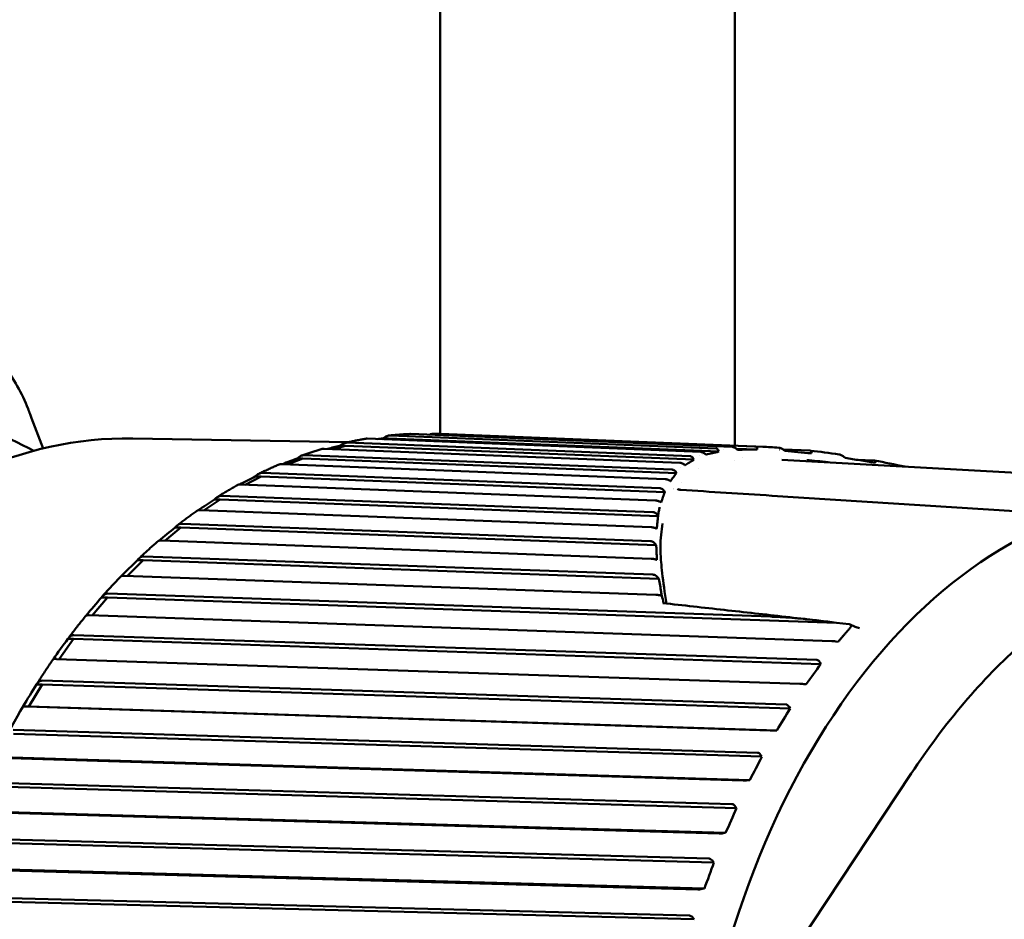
# Model space of a CAD drawing. Header units: millimetres. Extents: x 0 to 4686, y -120 to 1682.
# Tile 198 of 213: x 1452 to 1469, y 1101 to 1116. Entities that reach past the tile are written whole.
import ezdxf

# ---------------------------------------------------------------- set-up
doc = ezdxf.new("R2010")
doc.units = ezdxf.units.MM
doc.header["$LTSCALE"] = 2
doc.layers.add('Sichtbar (ISO)', color=7, linetype='Continuous', lineweight=50)

msp = doc.modelspace()

# ---------------------------------------------------------------- linework, layer by layer
at = {"layer": 'Sichtbar (ISO)'}
for p, q in [((1459.3599, 1145.7721), (1459.3599, 1109.062)), ((1464.3599, 1108.8613), (1464.3599, 1145.7721)), ((1452.4006, 1109.3984), (1452.4006, 1109.3983)), ((1454.1426, 1108.9843), (1457.8088, 1108.9229)), ((1463.7857, 1108.7545), (1458.1221, 1108.9809)), ((1458.4857, 1108.9841), (1458.3859, 1108.9704)), ((1458.4857, 1108.9841), (1458.388, 1108.9857)), ((1464.0907, 1108.76), (1458.4857, 1108.9841)), ((1458.5159, 1109.0348), (1464.0435, 1108.8138)), ((1464.3148, 1108.8413), (1458.8588, 1109.0603)), ((1459.2538, 1109.0652), (1464.7097, 1108.8462)), ((1464.8359, 1108.8422), (1459.3677, 1109.0617)), ((1463.4274, 1108.571), (1457.3915, 1108.8105)), ((1457.7541, 1108.8589), (1457.5464, 1108.8044)), ((1457.7541, 1108.8589), (1457.6563, 1108.8606)), ((1463.6657, 1108.6244), (1457.7541, 1108.8589)), ((1457.7814, 1108.913), (1463.6052, 1108.6819)), ((1464.742, 1108.7966), (1464.3845, 1108.8109)), ((1457.0309, 1108.6436), (1456.7819, 1108.5459)), ((1457.0309, 1108.6436), (1456.9332, 1108.6452)), ((1463.3708, 1108.395), (1457.0309, 1108.6436)), ((1457.0553, 1108.7006), (1463.3011, 1108.4556)), ((1463.7621, 1108.6896), (1463.7617, 1108.6896)), ((1463.8211, 1108.7121), (1463.8203, 1108.7121)), ((1464.1655, 1108.7919), (1464.1649, 1108.7919)), ((1464.4967, 1108.6603), (1464.4967, 1108.6603)), ((1465.1182, 1108.7982), (1465.1257, 1108.7979)), ((1465.1838, 1108.7955), (1465.6389, 1108.7773)), ((1463.178, 1108.295), (1456.6718, 1108.5502)), ((1463.4483, 1108.4934), (1463.4483, 1108.4934)), ((1463.4878, 1108.5276), (1463.4879, 1108.5276)), ((1463.4931, 1108.5319), (1463.4931, 1108.5319)), ((1463.7465, 1108.4815), (1463.7465, 1108.4815)), ((1464.3599, 1108.6138), (1464.3599, 1108.6139)), ((1472.169, 1108.2275), (1465.1589, 1108.6239)), ((1466.4282, 1108.6234), (1466.7244, 1108.6116)), ((1456.3213, 1108.3395), (1456.0537, 1108.1985)), ((1456.3213, 1108.3395), (1456.2235, 1108.3411)), ((1463.1732, 1108.075), (1456.3213, 1108.3395)), ((1456.3424, 1108.399), (1463.0941, 1108.1384)), ((1463.018, 1107.9296), (1455.9681, 1108.2018)), ((1463.4527, 1108.2284), (1463.4528, 1108.2284)), ((1455.6478, 1108.0104), (1462.9726, 1107.7332)), ((1464.9938, 1108.0132), (1469.1171, 1107.7499)), ((1455.6299, 1107.9487), (1455.3555, 1107.7649)), ((1455.6299, 1107.9487), (1455.5322, 1107.9503)), ((1463.0597, 1107.6675), (1455.6299, 1107.9487)), ((1463.1093, 1107.899), (1463.1093, 1107.8991)), ((1463.1112, 1107.899), (1463.1108, 1107.899)), ((1462.9408, 1107.4778), (1455.2851, 1107.7676)), ((1454.9616, 1107.4739), (1454.6876, 1107.2484)), ((1454.9616, 1107.4739), (1454.8639, 1107.4755)), ((1463.0279, 1107.1759), (1454.9616, 1107.4739)), ((1454.9761, 1107.5374), (1462.9322, 1107.2434)), ((1462.9434, 1106.9434), (1454.6276, 1107.2507)), ((1454.3318, 1106.9831), (1462.9707, 1106.6728)), ((1454.3209, 1106.9184), (1454.0525, 1106.6526)), ((1454.3209, 1106.9184), (1454.2232, 1106.92)), ((1463.0745, 1106.604), (1454.3209, 1106.9184)), ((1463.1088, 1106.9184), (1463.1087, 1106.9184)), ((1463.0241, 1106.3304), (1453.9999, 1106.6545)), ((1463.1297, 1106.6958), (1463.1296, 1106.6959)), ((1453.7195, 1106.3515), (1464.9734, 1105.9603)), ((1453.7122, 1106.2859), (1453.4535, 1105.9815)), ((1453.7122, 1106.2859), (1453.6145, 1106.2875)), ((1466.0873, 1105.8559), (1453.7122, 1106.2859)), ((1466.0067, 1105.5453), (1453.4064, 1105.9831)), ((1466.0873, 1105.8559), (1466.3049, 1105.8312)), ((1466.3211, 1105.8267), (1466.4035, 1105.7889)), ((1453.1433, 1105.6467), (1465.7558, 1105.2245)), ((1466.4793, 1105.7663), (1466.4794, 1105.7663)), ((1453.1396, 1105.5807), (1452.894, 1105.2398)), ((1453.1396, 1105.5807), (1453.0419, 1105.5823)), ((1465.8208, 1105.1563), (1453.1396, 1105.5807)), ((1466.0843, 1105.539), (1466.1172, 1105.5353)), ((1465.4637, 1104.8191), (1452.8512, 1105.2412)), ((1465.8208, 1105.1563), (1465.8066, 1105.184)), ((1452.6071, 1104.8077), (1452.3803, 1104.4371)), ((1452.6071, 1104.8077), (1452.5094, 1104.8093)), ((1452.6071, 1104.8737), (1465.2311, 1104.4687)), ((1465.2997, 1104.4006), (1452.6071, 1104.8077)), ((1465.5416, 1104.8161), (1465.5747, 1104.8147)), ((1452.3803, 1104.4371), (1452.2826, 1104.4388)), ((1464.9619, 1104.0289), (1452.338, 1104.4338)), ((1465.073, 1104.03), (1452.3803, 1104.4371)), ((1465.2997, 1104.4006), (1465.284, 1104.4282)), ((1452.1147, 1104.0377), (1464.7491, 1103.6512)), ((1464.8214, 1103.5837), (1452.1183, 1103.9722)), ((1465.0399, 1104.0292), (1465.073, 1104.03)), ((1464.5047, 1103.18), (1451.8703, 1103.5664)), ((1464.6155, 1103.1867), (1451.9124, 1103.5751)), ((1464.8214, 1103.5837), (1464.8042, 1103.6111)), ((1467.3567, 1103.2955), (1465.1983, 1100.0385)), ((1451.6693, 1103.1443), (1464.3131, 1102.7776)), ((1464.5825, 1103.1836), (1464.6155, 1103.1867)), ((1464.389, 1102.7112), (1451.6764, 1103.0798)), ((1464.0952, 1102.2783), (1451.4513, 1102.6449)), ((1464.2054, 1102.2904), (1451.4928, 1102.659)), ((1464.389, 1102.7112), (1464.3704, 1102.7382)), ((1464.1727, 1102.2851), (1464.2054, 1102.2904)), ((1451.274, 1102.1998), (1463.9261, 1101.854)), ((1464.0056, 1101.789), (1451.2847, 1102.1367)), ((1464.0056, 1101.789), (1463.9855, 1101.8154)), ((1463.7361, 1101.3299), (1451.084, 1101.6756)), ((1463.8456, 1101.3474), (1451.1246, 1101.695)), ((1463.8131, 1101.3398), (1463.8456, 1101.3474)), ((1450.9315, 1101.2106), (1463.5907, 1100.8865)), ((1463.6737, 1100.8235), (1450.9456, 1101.1492)), ((1463.6737, 1100.8235), (1463.6522, 1100.8491))]:
    msp.add_line(p, q, dxfattribs=at)
for centre, major_axis, ratio, start_param, end_param in [((-421.2979, -5767.7059), (-68.4028, 7332.7132), 0.7468923, 5.9215409, 5.9218423), ((1471.913, 1095.435), (-0.2108, -12.5905), 0.6653497, 2.6715408, 6.7526826), ((1458.2767, 1108.9621), (-0.63, -0.0854), 0.0134769, 4.5330133, 4.67419), ((1457.5467, 1108.8165), (-0.6239, -0.1626), 0.0236413, 4.5295607, 4.8547515), ((1456.8263, 1108.581), (-0.6135, -0.2388), 0.0326233, 4.5245593, 4.9273591), ((1456.1205, 1108.2571), (-0.599, -0.3134), 0.040168, 4.5184797, 4.9658197), ((1464.2215, 1095.5637), (0.2118, 12.6482), 0.6653497, 0.15021, 0.150215), ((1464.2215, 1095.5637), (0.2118, 12.6482), 0.6653497, 0.1315337, 0.1315415), ((1455.4341, 1107.8471), (-0.5803, -0.386), 0.0462145, 4.5117951, 4.9924144), ((1464.3335, 1095.5619), (0.2092, 12.4982), 0.6653497, 0.1729159, 0.1729262), ((1454.7717, 1107.3539), (-0.5576, -0.456), 0.0508523, 4.5049102, 5.0096879), ((1454.138, 1106.7807), (-0.5311, -0.5229), 0.0542623, 4.4981273, 5.0190144), ((1453.5372, 1106.1314), (-0.501, -0.5862), 0.0566624, 4.4916446, 5.0219989), ((1466.2539, 1105.7781), (-0.0771, -0.0386), 0.4813702, 3.5875055, 3.7779756), ((1466.206, 1105.7695), (0.1309, 0.0416), 0.3752541, 5.7502986, 6.7564636), ((1452.9734, 1105.4106), (-0.4674, -0.6456), 0.0582706, 4.4855711, 5.0201941), ((1456.0126, 1105.3097), (11.0353, 6.5741), 0.52767, 5.3808821, 5.4198098), ((1452.4506, 1104.6231), (-0.4307, -0.7005), 0.0592828, 4.4799499, 5.0150044), ((1455.4925, 1104.5263), (10.4918, 7.4108), 0.5704412, 5.3396251, 5.3785528), ((1455.0166, 1103.6819), (9.84, 8.2567), 0.609395, 5.2919648, 5.3308924), ((1454.5881, 1102.7824), (9.065, 9.1008), 0.6442654, 5.2374232, 5.2763509), ((1454.2101, 1101.8337), (8.1529, 9.9262), 0.6748141, 5.1756259, 5.2145536)]:
    msp.add_ellipse(centre, major_axis=major_axis, ratio=ratio, start_param=start_param, end_param=end_param, dxfattribs=at)
for points, knots in [([(1451.2857, 1110.7702), (1451.5386, 1110.6271), (1451.7685, 1110.4389), (1452.1227, 1110.0048), (1452.2627, 1109.755), (1452.3792, 1109.4565), (1452.3901, 1109.4276), (1452.4006, 1109.3984)], [0, 0, 0, 0, 0.09695096, 0.09695096, 0.18995469, 0.18995469, 0.19985502, 0.19985502, 0.19985502, 0.19985502]), ([(1454.1426, 1108.9843), (1453.2023, 1109.0001), (1452.2587, 1108.7916), (1450.4555, 1107.9483), (1449.5969, 1107.3099), (1448.0479, 1105.6636), (1447.3596, 1104.6518), (1446.2273, 1102.3599), (1445.7843, 1101.0793), (1445.1887, 1098.3811), (1445.0362, 1096.964), (1445.0367, 1094.1359), (1445.1896, 1092.7255), (1445.7861, 1090.0524), (1446.2296, 1088.7903), (1447.3649, 1086.5423), (1448.0564, 1085.5565), (1449.619, 1083.9662), (1450.4894, 1083.3603), (1452.1499, 1082.6662), (1452.9231, 1082.501), (1453.699, 1082.488)], [4.6930604, 4.6930604, 4.6930604, 4.6930604, 5.007138, 5.007138, 5.3244735, 5.3244735, 5.6454729, 5.6454729, 5.9673998, 5.9673998, 6.2892755, 6.2892755, 6.6110824, 6.6110824, 6.9329787, 6.9329787, 7.2548671, 7.2548671, 7.5754898, 7.5754898, 7.8346531, 7.8346531, 7.8346531, 7.8346531]), ([(1458.1004, 1108.9797), (1458.077, 1108.9757), (1458.0536, 1108.9716), (1458.0069, 1108.9631), (1457.9835, 1108.9587), (1457.9368, 1108.9497), (1457.9135, 1108.945), (1457.8669, 1108.9354), (1457.8435, 1108.9305), (1457.797, 1108.9204), (1457.7737, 1108.9152), (1457.7504, 1108.9098)], [4.817047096, 4.817047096, 4.817047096, 4.817047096, 4.824806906, 4.824806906, 4.832566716, 4.832566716, 4.840326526, 4.840326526, 4.848086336, 4.848086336, 4.855846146, 4.855846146, 4.855846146, 4.855846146]), ([(1458.1005, 1108.9795), (1458.1066, 1108.9806), (1458.113, 1108.9811), (1458.1196, 1108.981), (1458.1204, 1108.981), (1458.1213, 1108.981), (1458.1222, 1108.9809)], [0.1407604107, 0.1407604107, 0.1407604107, 0.1407604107, 0.1433933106, 0.1433933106, 0.1433933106, 0.1437339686, 0.1437339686, 0.1437339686, 0.1437339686]), ([(1458.5159, 1109.0348), (1458.5151, 1109.0348), (1458.5142, 1109.0348), (1458.5134, 1109.0349), (1458.4968, 1109.0351), (1458.4748, 1109.0305), (1458.4341, 1109.0148), (1458.4087, 1109.0004), (1458.388, 1108.9857)], [0.143052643, 0.143052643, 0.143052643, 0.143052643, 0.143393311, 0.143393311, 0.143393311, 0.150034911, 0.150034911, 0.157564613, 0.157564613, 0.157564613, 0.157564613]), ([(1458.8495, 1109.0603), (1458.8261, 1109.0592), (1458.8028, 1109.058), (1458.7561, 1109.0554), (1458.7328, 1109.0539), (1458.6861, 1109.0507), (1458.6628, 1109.049), (1458.6161, 1109.0452), (1458.5928, 1109.0432), (1458.5462, 1109.0389), (1458.5229, 1109.0366), (1458.4996, 1109.0342)], [4.734493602, 4.734493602, 4.734493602, 4.734493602, 4.742194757, 4.742194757, 4.749895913, 4.749895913, 4.757597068, 4.757597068, 4.765298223, 4.765298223, 4.772999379, 4.772999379, 4.772999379, 4.772999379]), ([(1458.8495, 1109.0603), (1458.8518, 1109.0604), (1458.854, 1109.0604), (1458.8563, 1109.0604), (1458.8571, 1109.0604), (1458.858, 1109.0603), (1458.8588, 1109.0603)], [0.1424832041, 0.1424832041, 0.1424832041, 0.1424832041, 0.1433933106, 0.1433933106, 0.1433933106, 0.1437339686, 0.1437339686, 0.1437339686, 0.1437339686]), ([(1459.2538, 1109.0652), (1459.2529, 1109.0652), (1459.2521, 1109.0652), (1459.2512, 1109.0652), (1459.2347, 1109.0655), (1459.2124, 1109.0612), (1459.1873, 1109.0525), (1459.1814, 1109.0501), (1459.1754, 1109.0475)], [-0.0003406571, -0.0003406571, -0.0003406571, -0.0003406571, 0, 0, 0, 0.0066416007, 0.0066416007, 0.0085625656, 0.0085625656, 0.0085625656, 0.0085625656]), ([(1459.3677, 1109.0617), (1459.36, 1109.062), (1459.3523, 1109.0623), (1459.3368, 1109.0629), (1459.3291, 1109.0631), (1459.3136, 1109.0636), (1459.3059, 1109.0639), (1459.2904, 1109.0643), (1459.2826, 1109.0645), (1459.2672, 1109.0649), (1459.2594, 1109.0651), (1459.2517, 1109.0652)], [4.677502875, 4.677502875, 4.677502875, 4.677502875, 4.68005611, 4.68005611, 4.682609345, 4.682609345, 4.685162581, 4.685162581, 4.687715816, 4.687715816, 4.690269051, 4.690269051, 4.690269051, 4.690269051]), ([(1457.3593, 1108.8071), (1457.3359, 1108.8002), (1457.3125, 1108.7931), (1457.2658, 1108.7787), (1457.2425, 1108.7713), (1457.1959, 1108.7564), (1457.1726, 1108.7488), (1457.1261, 1108.7333), (1457.1028, 1108.7254), (1457.0564, 1108.7093), (1457.0332, 1108.7012), (1457.01, 1108.6929)], [4.899492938, 4.899492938, 4.899492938, 4.899492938, 4.907352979, 4.907352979, 4.915213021, 4.915213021, 4.923073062, 4.923073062, 4.930933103, 4.930933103, 4.938793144, 4.938793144, 4.938793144, 4.938793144]), ([(1457.3594, 1108.807), (1457.3679, 1108.8094), (1457.3783, 1108.8108), (1457.3889, 1108.8106), (1457.3898, 1108.8106), (1457.3906, 1108.8105), (1457.3915, 1108.8105)], [0.1391125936, 0.1391125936, 0.1391125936, 0.1391125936, 0.1433933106, 0.1433933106, 0.1433933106, 0.1437339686, 0.1437339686, 0.1437339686, 0.1437339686]), ([(1457.7814, 1108.913), (1457.7806, 1108.913), (1457.7797, 1108.913), (1457.7789, 1108.9131), (1457.7623, 1108.9133), (1457.7406, 1108.9084), (1457.7008, 1108.8916), (1457.6762, 1108.8762), (1457.6563, 1108.8606)], [0.143052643, 0.143052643, 0.143052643, 0.143052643, 0.143393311, 0.143393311, 0.143393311, 0.150034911, 0.150034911, 0.157564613, 0.157564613, 0.157564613, 0.157564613]), ([(1464.0851, 1108.7797), (1464.0821, 1108.7902), (1464.0769, 1108.7985), (1464.0663, 1108.8071), (1464.0623, 1108.8094), (1464.0535, 1108.8126), (1464.0487, 1108.8136), (1464.0435, 1108.8138)], [0.000024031, 0.000024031, 0.000024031, 0.000024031, 0.005317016, 0.005317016, 0.007886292, 0.007886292, 0.010288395, 0.010288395, 0.010288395, 0.010288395]), ([(1464.3148, 1108.8413), (1464.3196, 1108.8412), (1464.3248, 1108.8404), (1464.3357, 1108.8376), (1464.3414, 1108.8356), (1464.3532, 1108.8305), (1464.3593, 1108.8273), (1464.3714, 1108.8202), (1464.3773, 1108.8162), (1464.383, 1108.812)], [0.000001, 0.000001, 0.000001, 0.000001, 0.0019353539, 0.0019353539, 0.003902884, 0.003902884, 0.0059989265, 0.0059989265, 0.0081245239, 0.0081245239, 0.0081245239, 0.0081245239]), ([(1464.3831, 1108.8119), (1464.3875, 1108.8087), (1464.3918, 1108.8055), (1464.4005, 1108.799), (1464.4049, 1108.7957), (1464.4093, 1108.7925)], [0.0000075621, 0.0000075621, 0.0000075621, 0.0000075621, 0.0016355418, 0.0016355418, 0.0032801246, 0.0032801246, 0.0032801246, 0.0032801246]), ([(1464.7412, 1108.8163), (1464.741, 1108.8206), (1464.7402, 1108.8247), (1464.7374, 1108.832), (1464.7353, 1108.8352), (1464.7298, 1108.8404), (1464.7266, 1108.8424), (1464.7189, 1108.8452), (1464.7145, 1108.846), (1464.7097, 1108.8462)], [0.0000075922, 0.0000075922, 0.0000075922, 0.0000075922, 0.002148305, 0.002148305, 0.0042476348, 0.0042476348, 0.0062181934, 0.0062181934, 0.0081555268, 0.0081555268, 0.0081555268, 0.0081555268]), ([(1464.742, 1108.7966), (1464.7419, 1108.7999), (1464.7418, 1108.8032), (1464.7415, 1108.8098), (1464.7414, 1108.8131), (1464.7412, 1108.8163)], [0.0000024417, 0.0000024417, 0.0000024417, 0.0000024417, 0.0016470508, 0.0016470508, 0.0032750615, 0.0032750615, 0.0032750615, 0.0032750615]), ([(1465.1099, 1108.8269), (1465.0603, 1108.8304), (1464.9656, 1108.8363), (1464.8778, 1108.8405), (1464.8359, 1108.8422)], [0, 0, 0, 0, 0.33333333, 0.65921537, 0.65921537, 0.65921537, 0.65921537]), ([(1465.1099, 1108.8269), (1465.1151, 1108.8267), (1465.1207, 1108.8257), (1465.1326, 1108.8226), (1465.1389, 1108.8203), (1465.1584, 1108.8118), (1465.1725, 1108.8036), (1465.1868, 1108.7932)], [0.000001, 0.000001, 0.000001, 0.000001, 0.0020890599, 0.0020890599, 0.0043221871, 0.0043221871, 0.0089410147, 0.0089410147, 0.0089410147, 0.0089410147]), ([(1457.0552, 1108.7006), (1457.0544, 1108.7006), (1457.0535, 1108.7006), (1457.0527, 1108.7007), (1457.0362, 1108.7009), (1457.0147, 1108.6957), (1456.9759, 1108.678), (1456.9522, 1108.6617), (1456.9332, 1108.6452)], [0.143052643, 0.143052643, 0.143052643, 0.143052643, 0.143393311, 0.143393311, 0.143393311, 0.150034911, 0.150034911, 0.157564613, 0.157564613, 0.157564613, 0.157564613]), ([(1463.6585, 1108.6411), (1463.6533, 1108.6534), (1463.6459, 1108.6633), (1463.6324, 1108.6738), (1463.6274, 1108.6766), (1463.6167, 1108.6805), (1463.6112, 1108.6816), (1463.6052, 1108.6819)], [0.00000204, 0.00000204, 0.00000204, 0.00000204, 0.006203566, 0.006203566, 0.009226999, 0.009226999, 0.011974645, 0.011974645, 0.011974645, 0.011974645]), ([(1463.6585, 1108.6411), (1463.6597, 1108.6383), (1463.6609, 1108.6356), (1463.6633, 1108.63), (1463.6645, 1108.6272), (1463.6657, 1108.6244)], [-0.0028207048, -0.0028207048, -0.0028207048, -0.0028207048, -0.0014120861, -0.0014120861, -0.0000002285, -0.0000002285, -0.0000002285, -0.0000002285]), ([(1463.7857, 1108.7545), (1463.791, 1108.7543), (1463.7967, 1108.7535), (1463.8086, 1108.7506), (1463.8147, 1108.7486), (1463.8273, 1108.7433), (1463.8336, 1108.7401), (1463.8458, 1108.7328), (1463.8516, 1108.7288), (1463.8568, 1108.7243)], [0.000001, 0.000001, 0.000001, 0.000001, 0.0021206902, 0.0021206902, 0.0041883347, 0.0041883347, 0.0063311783, 0.0063311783, 0.0084592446, 0.0084592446, 0.0084592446, 0.0084592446]), ([(1463.8753, 1108.7099), (1463.8722, 1108.7123), (1463.8692, 1108.7147), (1463.863, 1108.7195), (1463.8598, 1108.7219), (1463.8568, 1108.7243)], [-0.0024838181, -0.0024838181, -0.0024838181, -0.0024838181, -0.0012875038, -0.0012875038, -0.0000447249, -0.0000447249, -0.0000447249, -0.0000447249]), ([(1463.8753, 1108.7099), (1463.9093, 1108.7184), (1463.9444, 1108.7269), (1464.016, 1108.7435), (1464.0526, 1108.7518), (1464.0907, 1108.76)], [0.000097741, 0.000097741, 0.000097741, 0.000097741, 0.02666939, 0.02666939, 0.052448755, 0.052448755, 0.052448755, 0.052448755]), ([(1464.0907, 1108.76), (1464.0898, 1108.7632), (1464.0888, 1108.7664), (1464.0868, 1108.773), (1464.0858, 1108.7763), (1464.0851, 1108.7797)], [0.0000786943, 0.0000786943, 0.0000786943, 0.0000786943, 0.0017274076, 0.0017274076, 0.0034181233, 0.0034181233, 0.0034181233, 0.0034181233]), ([(1464.4093, 1108.7925), (1464.4607, 1108.7933), (1464.514, 1108.7941), (1464.625, 1108.7954), (1464.6826, 1108.796), (1464.742, 1108.7966)], [0.000010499, 0.000010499, 0.000010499, 0.000010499, 0.025036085, 0.025036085, 0.050061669, 0.050061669, 0.050061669, 0.050061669]), ([(1465.1868, 1108.7932), (1465.1913, 1108.7899), (1465.1959, 1108.7866), (1465.2049, 1108.7802), (1465.2093, 1108.777), (1465.2138, 1108.7738)], [0.0000237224, 0.0000237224, 0.0000237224, 0.0000237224, 0.0017144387, 0.0017144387, 0.0033631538, 0.0033631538, 0.0033631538, 0.0033631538]), ([(1465.2138, 1108.7738), (1465.2856, 1108.7669), (1465.3583, 1108.7601), (1465.5075, 1108.7461), (1465.5842, 1108.739), (1465.6613, 1108.7319)], [0.000016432, 0.000016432, 0.000016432, 0.000016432, 0.025770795, 0.025770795, 0.052376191, 0.052376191, 0.052376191, 0.052376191]), ([(1465.6656, 1108.7464), (1465.667, 1108.7512), (1465.6673, 1108.7554), (1465.6662, 1108.7629), (1465.6647, 1108.7662), (1465.6598, 1108.7715), (1465.6567, 1108.7735), (1465.6488, 1108.7763), (1465.6441, 1108.7771), (1465.6389, 1108.7773)], [0.0000455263, 0.0000455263, 0.0000455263, 0.0000455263, 0.0022120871, 0.0022120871, 0.0043931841, 0.0043931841, 0.0064253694, 0.0064253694, 0.0085086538, 0.0085086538, 0.0085086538, 0.0085086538]), ([(1465.6613, 1108.7319), (1465.662, 1108.735), (1465.6628, 1108.738), (1465.6641, 1108.7429), (1465.6645, 1108.7448), (1465.6656, 1108.7464)], [0.000108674, 0.000108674, 0.000108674, 0.000108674, 0.0016273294, 0.0016273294, 0.0025472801, 0.0025472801, 0.0025472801, 0.0025472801]), ([(1466.1317, 1108.7122), (1466.1354, 1108.7116), (1466.1392, 1108.7108), (1466.1503, 1108.7077), (1466.1577, 1108.7049), (1466.1803, 1108.6946), (1466.1966, 1108.6847), (1466.213, 1108.6726)], [0.000984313, 0.000984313, 0.000984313, 0.000984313, 0.0024149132, 0.0024149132, 0.0050709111, 0.0050709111, 0.0105299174, 0.0105299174, 0.0105299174, 0.0105299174]), ([(1466.2354, 1108.656), (1466.2317, 1108.6588), (1466.2279, 1108.6615), (1466.2205, 1108.667), (1466.2167, 1108.6698), (1466.213, 1108.6726)], [-0.0028224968, -0.0028224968, -0.0028224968, -0.0028224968, -0.0014111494, -0.0014111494, -0.000001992, -0.000001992, -0.000001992, -0.000001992]), ([(1466.2354, 1108.656), (1466.3193, 1108.6418), (1466.4033, 1108.6276), (1466.5724, 1108.5991), (1466.6575, 1108.5848), (1466.7427, 1108.5706)], [0.0000041, 0.0000041, 0.0000041, 0.0000041, 0.027638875, 0.027638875, 0.055509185, 0.055509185, 0.055509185, 0.055509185]), ([(1456.6313, 1108.5444), (1456.608, 1108.5345), (1456.5848, 1108.5244), (1456.5383, 1108.504), (1456.5151, 1108.4936), (1456.4687, 1108.4726), (1456.4456, 1108.462), (1456.3993, 1108.4405), (1456.3762, 1108.4296), (1456.3301, 1108.4075), (1456.3071, 1108.3963), (1456.2841, 1108.385)], [4.981852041, 4.981852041, 4.981852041, 4.981852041, 4.98984499, 4.98984499, 4.99783794, 4.99783794, 5.00583089, 5.00583089, 5.013823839, 5.013823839, 5.021816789, 5.021816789, 5.021816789, 5.021816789]), ([(1456.6313, 1108.5444), (1456.6407, 1108.5482), (1456.6546, 1108.5505), (1456.6693, 1108.5503), (1456.6701, 1108.5503), (1456.671, 1108.5502), (1456.6718, 1108.5502)], [0.1374943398, 0.1374943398, 0.1374943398, 0.1374943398, 0.1433933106, 0.1433933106, 0.1433933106, 0.1437339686, 0.1437339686, 0.1437339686, 0.1437339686]), ([(1463.4274, 1108.571), (1463.4333, 1108.5708), (1463.4397, 1108.57), (1463.4531, 1108.5669), (1463.4599, 1108.5649), (1463.4736, 1108.5595), (1463.4802, 1108.5563), (1463.493, 1108.549), (1463.499, 1108.5451), (1463.5043, 1108.5408)], [0.000001, 0.000001, 0.000001, 0.000001, 0.002368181, 0.002368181, 0.0046252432, 0.0046252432, 0.0068461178, 0.0068461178, 0.0090794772, 0.0090794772, 0.0090794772, 0.0090794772]), ([(1463.5176, 1108.5309), (1463.5154, 1108.5325), (1463.5132, 1108.5342), (1463.5088, 1108.5375), (1463.5065, 1108.5392), (1463.5043, 1108.5407)], [-0.0018212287, -0.0018212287, -0.0018212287, -0.0018212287, -0.0009256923, -0.0009256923, -0.0000255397, -0.0000255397, -0.0000255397, -0.0000255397]), ([(1463.5176, 1108.5309), (1463.5417, 1108.5465), (1463.5661, 1108.5621), (1463.6154, 1108.5933), (1463.6404, 1108.6088), (1463.6657, 1108.6244)], [0.00003871, 0.00003871, 0.00003871, 0.00003871, 0.02791826, 0.02791826, 0.055542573, 0.055542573, 0.055542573, 0.055542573]), ([(1466.7481, 1108.5807), (1466.7505, 1108.5852), (1466.7518, 1108.5894), (1466.7521, 1108.597), (1466.7511, 1108.6003), (1466.7467, 1108.6057), (1466.7435, 1108.6077), (1466.7352, 1108.6106), (1466.7301, 1108.6113), (1466.7244, 1108.6116)], [0.0000178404, 0.0000178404, 0.0000178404, 0.0000178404, 0.0023215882, 0.0023215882, 0.0046135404, 0.0046135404, 0.0068013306, 0.0068013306, 0.0090946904, 0.0090946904, 0.0090946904, 0.0090946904]), ([(1466.7427, 1108.5706), (1466.7436, 1108.5723), (1466.7444, 1108.574), (1466.7462, 1108.5774), (1466.7471, 1108.5791), (1466.7481, 1108.5807)], [0.0000357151, 0.0000357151, 0.0000357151, 0.0000357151, 0.0009323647, 0.0009323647, 0.0018391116, 0.0018391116, 0.0018391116, 0.0018391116]), ([(1456.3424, 1108.399), (1456.3415, 1108.3991), (1456.3407, 1108.3991), (1456.3398, 1108.3991), (1456.3233, 1108.3994), (1456.3022, 1108.3939), (1456.2644, 1108.3754), (1456.2416, 1108.3584), (1456.2235, 1108.3411)], [0.143052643, 0.143052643, 0.143052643, 0.143052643, 0.143393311, 0.143393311, 0.143393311, 0.150034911, 0.150034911, 0.157564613, 0.157564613, 0.157564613, 0.157564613]), ([(1463.2694, 1108.2596), (1463.286, 1108.2821), (1463.3028, 1108.3047), (1463.3365, 1108.3499), (1463.3536, 1108.3724), (1463.3708, 1108.3949)], [0.000035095, 0.000035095, 0.000035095, 0.000035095, 0.029143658, 0.029143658, 0.058120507, 0.058120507, 0.058120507, 0.058120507]), ([(1463.3646, 1108.4075), (1463.3583, 1108.4214), (1463.3492, 1108.4333), (1463.3324, 1108.4461), (1463.3265, 1108.4494), (1463.3142, 1108.454), (1463.3079, 1108.4553), (1463.3011, 1108.4556)], [0.000026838, 0.000026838, 0.000026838, 0.000026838, 0.00662811, 0.00662811, 0.009684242, 0.009684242, 0.012412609, 0.012412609, 0.012412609, 0.012412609]), ([(1463.3646, 1108.4075), (1463.3656, 1108.4054), (1463.3667, 1108.4033), (1463.3688, 1108.399), (1463.3698, 1108.397), (1463.3708, 1108.3949)], [-0.0021420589, -0.0021420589, -0.0021420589, -0.0021420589, -0.0010885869, -0.0010885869, -0.0000828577, -0.0000828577, -0.0000828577, -0.0000828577]), ([(1455.9215, 1108.194), (1455.8984, 1108.181), (1455.8753, 1108.1678), (1455.8293, 1108.1413), (1455.8063, 1108.1279), (1455.7605, 1108.1008), (1455.7376, 1108.0872), (1455.6919, 1108.0595), (1455.669, 1108.0456), (1455.6235, 1108.0174), (1455.6007, 1108.0032), (1455.5781, 1107.9888)], [5.064149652, 5.064149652, 5.064149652, 5.064149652, 5.072297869, 5.072297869, 5.080446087, 5.080446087, 5.088594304, 5.088594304, 5.096742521, 5.096742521, 5.104890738, 5.104890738, 5.104890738, 5.104890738]), ([(1455.9215, 1108.1939), (1455.9225, 1108.1945), (1455.9236, 1108.1951), (1455.9337, 1108.1996), (1455.949, 1108.2021), (1455.9656, 1108.2018), (1455.9664, 1108.2018), (1455.9673, 1108.2018), (1455.9681, 1108.2018)], [0.1358989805, 0.1358989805, 0.1358989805, 0.1358989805, 0.1367517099, 0.1367517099, 0.1433933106, 0.1433933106, 0.1433933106, 0.1437339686, 0.1437339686, 0.1437339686, 0.1437339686]), ([(1463.1685, 1108.0834), (1463.1601, 1108.0989), (1463.149, 1108.1127), (1463.1294, 1108.1273), (1463.1226, 1108.1313), (1463.1086, 1108.1365), (1463.1016, 1108.1381), (1463.0941, 1108.1384)], [0.000006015, 0.000006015, 0.000006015, 0.000006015, 0.007363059, 0.007363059, 0.010782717, 0.010782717, 0.013790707, 0.013790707, 0.013790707, 0.013790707]), ([(1463.178, 1108.295), (1463.1844, 1108.2948), (1463.1913, 1108.294), (1463.2061, 1108.291), (1463.2136, 1108.2889), (1463.2289, 1108.2834), (1463.2362, 1108.2802), (1463.2496, 1108.2731), (1463.2555, 1108.2694), (1463.2608, 1108.2656)], [0.0000009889, 0.0000009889, 0.0000009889, 0.0000009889, 0.0025393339, 0.0025393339, 0.005023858, 0.005023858, 0.0074460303, 0.0074460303, 0.0097147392, 0.0097147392, 0.0097147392, 0.0097147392]), ([(1463.2609, 1108.2655), (1463.2622, 1108.2646), (1463.2637, 1108.2636), (1463.2665, 1108.2616), (1463.2679, 1108.2606), (1463.2694, 1108.2596)], [0.0000298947, 0.0000298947, 0.0000298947, 0.0000298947, 0.0006250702, 0.0006250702, 0.0012310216, 0.0012310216, 0.0012310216, 0.0012310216]), ([(1455.6477, 1108.0104), (1455.6469, 1108.0104), (1455.646, 1108.0105), (1455.6452, 1108.0105), (1455.6287, 1108.0108), (1455.6078, 1108.005), (1455.5711, 1107.9859), (1455.5493, 1107.9683), (1455.5322, 1107.9503)], [0.143052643, 0.143052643, 0.143052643, 0.143052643, 0.143393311, 0.143393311, 0.143393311, 0.150034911, 0.150034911, 0.157564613, 0.157564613, 0.157564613, 0.157564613]), ([(1463.1103, 1107.8994), (1463.1212, 1107.9279), (1463.1314, 1107.957), (1463.1521, 1108.0157), (1463.1626, 1108.0453), (1463.1732, 1108.075)], [0.000308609, 0.000308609, 0.000308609, 0.000308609, 0.030246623, 0.030246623, 0.060711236, 0.060711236, 0.060711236, 0.060711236]), ([(1463.1685, 1108.0834), (1463.1693, 1108.0821), (1463.1701, 1108.0806), (1463.1717, 1108.0778), (1463.1724, 1108.0764), (1463.1732, 1108.075)], [-0.0013411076, -0.0013411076, -0.0013411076, -0.0013411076, -0.0006744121, -0.0006744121, 0, 0, 0, 0]), ([(1463.4176, 1108.1155), (1463.4256, 1108.1141), (1463.4328, 1108.1132), (1463.4408, 1108.1125), (1463.4426, 1108.1124), (1463.4444, 1108.1123)], [0, 0, 0, 0, 0.0029507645, 0.0029507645, 0.0038624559, 0.0038624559, 0.0038624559, 0.0038624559]), ([(1463.018, 1107.9296), (1463.0259, 1107.9293), (1463.0348, 1107.9283), (1463.0516, 1107.9249), (1463.0591, 1107.923), (1463.0741, 1107.9181), (1463.0811, 1107.9152), (1463.0964, 1107.9081), (1463.1039, 1107.9037), (1463.1103, 1107.8994)], [0.000000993, 0.000000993, 0.000000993, 0.000000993, 0.003166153, 0.003166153, 0.005562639, 0.005562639, 0.007904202, 0.007904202, 0.010925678, 0.010925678, 0.010925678, 0.010925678]), ([(1463.0598, 1107.6678), (1463.0636, 1107.6965), (1463.068, 1107.7241), (1463.0726, 1107.751), (1463.0764, 1107.7731), (1463.0803, 1107.7947), (1463.085, 1107.8155)], [0, 0, 0, 0, 0.33333333, 0.33333333, 0.33333333, 0.60677777, 0.60677777, 0.60677777, 0.60677777]), ([(1455.2343, 1107.7587), (1455.2116, 1107.7426), (1455.1889, 1107.7264), (1455.1436, 1107.6937), (1455.121, 1107.6772), (1455.076, 1107.644), (1455.0535, 1107.6272), (1455.0086, 1107.5935), (1454.9862, 1107.5764), (1454.9415, 1107.5421), (1454.9192, 1107.5248), (1454.8969, 1107.5073)], [5.146411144, 5.146411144, 5.146411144, 5.146411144, 5.1547269, 5.1547269, 5.163042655, 5.163042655, 5.171358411, 5.171358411, 5.179674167, 5.179674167, 5.187989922, 5.187989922, 5.187989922, 5.187989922]), ([(1455.2345, 1107.7586), (1455.2366, 1107.7602), (1455.2392, 1107.7616), (1455.2508, 1107.766), (1455.2661, 1107.7679), (1455.2826, 1107.7677), (1455.2834, 1107.7676), (1455.2843, 1107.7676), (1455.2852, 1107.7676)], [0.1344654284, 0.1344654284, 0.1344654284, 0.1344654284, 0.1367517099, 0.1367517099, 0.1433933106, 0.1433933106, 0.1433933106, 0.1437339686, 0.1437339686, 0.1437339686, 0.1437339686]), ([(1463.0598, 1107.6678), (1463.0494, 1107.6863), (1463.036, 1107.7027), (1463.0129, 1107.7201), (1463.0049, 1107.7248), (1462.9889, 1107.731), (1462.9809, 1107.7328), (1462.9726, 1107.7332)], [0.000010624, 0.000010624, 0.000010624, 0.000010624, 0.008398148, 0.008398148, 0.012283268, 0.012283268, 0.01564825, 0.01564825, 0.01564825, 0.01564825]), ([(1463.0354, 1107.4523), (1463.0395, 1107.4884), (1463.0436, 1107.5246), (1463.0518, 1107.5963), (1463.0559, 1107.632), (1463.0598, 1107.6678)], [0.000008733, 0.000008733, 0.000008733, 0.000008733, 0.031468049, 0.031468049, 0.062498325, 0.062498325, 0.062498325, 0.062498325]), ([(1454.976, 1107.5374), (1454.9751, 1107.5374), (1454.9743, 1107.5374), (1454.9734, 1107.5374), (1454.9569, 1107.5377), (1454.9364, 1107.5318), (1454.9008, 1107.5121), (1454.88, 1107.494), (1454.8639, 1107.4755)], [0.143052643, 0.143052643, 0.143052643, 0.143052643, 0.143393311, 0.143393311, 0.143393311, 0.150034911, 0.150034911, 0.157564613, 0.157564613, 0.157564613, 0.157564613]), ([(1462.9408, 1107.4778), (1462.9493, 1107.4775), (1462.959, 1107.4766), (1462.9767, 1107.4735), (1462.9841, 1107.4719), (1462.9988, 1107.4679), (1463.0058, 1107.4656), (1463.0167, 1107.4614), (1463.0208, 1107.4596), (1463.0285, 1107.456), (1463.0321, 1107.4542), (1463.0354, 1107.4523)], [0.000000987, 0.000000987, 0.000000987, 0.000000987, 0.003418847, 0.003418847, 0.005755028, 0.005755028, 0.008031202, 0.008031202, 0.00954116, 0.00954116, 0.011105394, 0.011105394, 0.011105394, 0.011105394]), ([(1463.1346, 1107.5419), (1463.1138, 1107.416), (1463.094, 1107.205), (1463.1041, 1106.9758), (1463.1113, 1106.8833)], [0.4, 0.4, 0.4, 0.4, 0.6, 0.72259308, 0.72259308, 0.72259308, 0.72259308]), ([(1454.5741, 1107.2418), (1454.5519, 1107.2227), (1454.5298, 1107.2034), (1454.4856, 1107.1646), (1454.4636, 1107.145), (1454.4197, 1107.1056), (1454.3978, 1107.0858), (1454.3541, 1107.0459), (1454.3323, 1107.0258), (1454.2888, 1106.9853), (1454.2671, 1106.9649), (1454.2455, 1106.9444)], [5.228659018, 5.228659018, 5.228659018, 5.228659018, 5.237145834, 5.237145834, 5.24563265, 5.24563265, 5.254119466, 5.254119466, 5.262606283, 5.262606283, 5.271093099, 5.271093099, 5.271093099, 5.271093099]), ([(1454.5744, 1107.2417), (1454.5768, 1107.2439), (1454.5803, 1107.2457), (1454.5934, 1107.2495), (1454.6085, 1107.251), (1454.625, 1107.2507), (1454.6259, 1107.2507), (1454.6267, 1107.2507), (1454.6276, 1107.2507)], [0.133182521, 0.133182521, 0.133182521, 0.133182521, 0.13675171, 0.13675171, 0.143393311, 0.143393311, 0.143393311, 0.143733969, 0.143733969, 0.143733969, 0.143733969]), ([(1463.0281, 1107.1757), (1463.0155, 1107.1951), (1463.0002, 1107.2121), (1462.9748, 1107.23), (1462.9661, 1107.2348), (1462.9492, 1107.2411), (1462.9408, 1107.2431), (1462.9322, 1107.2434)], [0.000111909, 0.000111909, 0.000111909, 0.000111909, 0.008839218, 0.008839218, 0.012879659, 0.012879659, 0.016345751, 0.016345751, 0.016345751, 0.016345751]), ([(1463.0325, 1107.0779), (1463.0317, 1107.0942), (1463.031, 1107.1105), (1463.0295, 1107.1431), (1463.0287, 1107.1594), (1463.0281, 1107.1757)], [0.000011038, 0.000011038, 0.000011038, 0.000011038, 0.012459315, 0.012459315, 0.024952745, 0.024952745, 0.024952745, 0.024952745]), ([(1454.3318, 1106.9831), (1454.3309, 1106.9831), (1454.3301, 1106.9832), (1454.3292, 1106.9832), (1454.3127, 1106.9835), (1454.2926, 1106.9774), (1454.258, 1106.9573), (1454.2383, 1106.9388), (1454.2232, 1106.92)], [0.143052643, 0.143052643, 0.143052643, 0.143052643, 0.143393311, 0.143393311, 0.143393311, 0.150034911, 0.150034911, 0.157564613, 0.157564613, 0.157564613, 0.157564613]), ([(1463.0325, 1107.0779), (1463.0337, 1107.0523), (1463.0349, 1107.0266), (1463.0373, 1106.9751), (1463.0385, 1106.9491), (1463.0402, 1106.9227)], [-0.039486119, -0.039486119, -0.039486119, -0.039486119, -0.019900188, -0.019900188, -0.000056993, -0.000056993, -0.000056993, -0.000056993]), ([(1473.255, 1106.9454), (1473.0596, 1106.9712), (1472.8633, 1106.9834), (1472.2769, 1106.9767), (1471.8866, 1106.9152), (1470.7074, 1106.5697), (1469.9477, 1106.1203), (1468.5512, 1104.9027), (1467.9241, 1104.1518), (1467.3567, 1103.2955)], [0.81334817, 0.81334817, 0.81334817, 0.81334817, 0.90236743, 0.90236743, 1.079192, 1.079192, 1.44592333, 1.44592333, 1.80610596, 1.80610596, 1.80610596, 1.80610596]), ([(1462.9434, 1106.9434), (1462.9533, 1106.943), (1462.9635, 1106.9421), (1462.9808, 1106.9397), (1462.9882, 1106.9384), (1463.0028, 1106.9353), (1463.0097, 1106.9335), (1463.021, 1106.9301), (1463.0255, 1106.9287), (1463.0332, 1106.9258), (1463.0366, 1106.9244), (1463.0402, 1106.9227)], [0.000001, 0.000001, 0.000001, 0.000001, 0.003935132, 0.003935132, 0.006668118, 0.006668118, 0.00932254, 0.00932254, 0.011262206, 0.011262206, 0.013018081, 0.013018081, 0.013018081, 0.013018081]), ([(1463.1113, 1106.8833), (1463.1159, 1106.8248), (1463.1366, 1106.615), (1463.1712, 1106.3709), (1463.204, 1106.1833)], [0.72259308, 0.72259308, 0.72259308, 0.72259308, 0.8, 0.99056738, 0.99056738, 0.99056738, 0.99056738]), ([(1453.9451, 1106.6471), (1453.9236, 1106.6249), (1453.9022, 1106.6026), (1453.8595, 1106.5577), (1453.8383, 1106.5351), (1453.7959, 1106.4897), (1453.7747, 1106.4668), (1453.7326, 1106.4209), (1453.7116, 1106.3978), (1453.6697, 1106.3513), (1453.6488, 1106.3279), (1453.628, 1106.3044)], [5.310911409, 5.310911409, 5.310911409, 5.310911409, 5.319565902, 5.319565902, 5.328220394, 5.328220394, 5.336874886, 5.336874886, 5.345529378, 5.345529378, 5.35418387, 5.35418387, 5.35418387, 5.35418387]), ([(1453.9453, 1106.647), (1453.9474, 1106.6491), (1453.9515, 1106.651), (1453.9658, 1106.6539), (1453.9808, 1106.6548), (1453.9973, 1106.6545), (1453.9982, 1106.6545), (1453.999, 1106.6545), (1453.9999, 1106.6545)], [0.132026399, 0.132026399, 0.132026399, 0.132026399, 0.13675171, 0.13675171, 0.143393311, 0.143393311, 0.143393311, 0.143733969, 0.143733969, 0.143733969, 0.143733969]), ([(1463.075, 1106.6036), (1463.0603, 1106.6235), (1463.0434, 1106.6406), (1463.0161, 1106.659), (1463.0066, 1106.664), (1462.9885, 1106.6705), (1462.9797, 1106.6725), (1462.9707, 1106.6728)], [0.000168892, 0.000168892, 0.000168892, 0.000168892, 0.009064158, 0.009064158, 0.01330719, 0.01330719, 0.0169104, 0.0169104, 0.0169104, 0.0169104]), ([(1463.1117, 1106.3797), (1463.1056, 1106.4166), (1463.0996, 1106.4535), (1463.0873, 1106.5282), (1463.081, 1106.5661), (1463.075, 1106.6036)], [0.000133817, 0.000133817, 0.000133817, 0.000133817, 0.0255354, 0.0255354, 0.051600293, 0.051600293, 0.051600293, 0.051600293]), ([(1453.7195, 1106.3515), (1453.7186, 1106.3515), (1453.7178, 1106.3515), (1453.7169, 1106.3515), (1453.7004, 1106.3518), (1453.6806, 1106.3457), (1453.6472, 1106.3253), (1453.6285, 1106.3066), (1453.6145, 1106.2875)], [0.143052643, 0.143052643, 0.143052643, 0.143052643, 0.143393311, 0.143393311, 0.143393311, 0.150034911, 0.150034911, 0.157564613, 0.157564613, 0.157564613, 0.157564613]), ([(1463.0241, 1106.3304), (1463.0339, 1106.3301), (1463.044, 1106.3294), (1463.0611, 1106.3276), (1463.0684, 1106.3267), (1463.0831, 1106.3244), (1463.0901, 1106.3232), (1463.1023, 1106.3206), (1463.1074, 1106.3194), (1463.1156, 1106.3173), (1463.1188, 1106.3163), (1463.1232, 1106.3147)], [0.000001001, 0.000001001, 0.000001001, 0.000001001, 0.003906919, 0.003906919, 0.006663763, 0.006663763, 0.009322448, 0.009322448, 0.011556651, 0.011556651, 0.013265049, 0.013265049, 0.013265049, 0.013265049]), ([(1463.1232, 1106.3147), (1463.1205, 1106.3264), (1463.1188, 1106.3371), (1463.1152, 1106.3584), (1463.1135, 1106.3691), (1463.1117, 1106.3797)], [0.000204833, 0.000204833, 0.000204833, 0.000204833, 0.007579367, 0.007579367, 0.014901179, 0.014901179, 0.014901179, 0.014901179]), ([(1463.1381, 1106.1907), (1463.3118, 1106.1713), (1463.4855, 1106.152), (1463.833, 1106.1132), (1464.0067, 1106.0938), (1464.3543, 1106.0549), (1464.5282, 1106.0355), (1464.8759, 1105.9964), (1465.0499, 1105.9769), (1465.3978, 1105.9378), (1465.5717, 1105.9182), (1465.7458, 1105.8986)], [1.5503180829, 1.5503180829, 1.5503180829, 1.5503180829, 1.5507928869, 1.5507928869, 1.551267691, 1.551267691, 1.551742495, 1.551742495, 1.5522172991, 1.5522172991, 1.5526921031, 1.5526921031, 1.5526921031, 1.5526921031]), ([(1453.3511, 1105.9786), (1453.3305, 1105.9535), (1453.31, 1105.9282), (1453.2693, 1105.8774), (1453.249, 1105.8519), (1453.2085, 1105.8006), (1453.1883, 1105.7748), (1453.1481, 1105.7229), (1453.1281, 1105.6969), (1453.0883, 1105.6446), (1453.0684, 1105.6183), (1453.0486, 1105.5918)], [5.393181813, 5.393181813, 5.393181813, 5.393181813, 5.401995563, 5.401995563, 5.410809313, 5.410809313, 5.419623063, 5.419623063, 5.428436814, 5.428436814, 5.437250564, 5.437250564, 5.437250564, 5.437250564]), ([(1453.3512, 1105.9786), (1453.3526, 1105.9801), (1453.3569, 1105.9814), (1453.3724, 1105.9831), (1453.3873, 1105.9835), (1453.4038, 1105.9832), (1453.4047, 1105.9832), (1453.4056, 1105.9832), (1453.4064, 1105.9832)], [0.130981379, 0.130981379, 0.130981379, 0.130981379, 0.13675171, 0.13675171, 0.143393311, 0.143393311, 0.143393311, 0.143733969, 0.143733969, 0.143733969, 0.143733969]), ([(1466.0873, 1105.8559), (1465.8927, 1105.8828), (1465.6865, 1105.9068), (1465.3463, 1105.9384), (1465.2126, 1105.9487), (1465.0453, 1105.9575), (1465.0092, 1105.9591), (1464.9734, 1105.9603)], [-0.17315405, -0.17315405, -0.17315405, -0.17315405, -0.09766852, -0.09766852, -0.04883426, -0.04883426, -0.03529483, -0.03529483, -0.03529483, -0.03529483]), ([(1453.1433, 1105.6467), (1453.1424, 1105.6467), (1453.1416, 1105.6468), (1453.1407, 1105.6468), (1453.1242, 1105.6471), (1453.1048, 1105.6409), (1453.0725, 1105.6204), (1453.0549, 1105.6015), (1453.0419, 1105.5823)], [0.143052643, 0.143052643, 0.143052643, 0.143052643, 0.143393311, 0.143393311, 0.143393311, 0.150034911, 0.150034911, 0.157564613, 0.157564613, 0.157564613, 0.157564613]), ([(1466.4035, 1105.7889), (1466.4154, 1105.7834), (1466.4277, 1105.7786), (1466.4531, 1105.7708), (1466.4665, 1105.7677), (1466.4793, 1105.7663)], [0, 0, 0, 0, 0.0039239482, 0.0039239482, 0.0080417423, 0.0080417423, 0.0080417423, 0.0080417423]), ([(1466.0067, 1105.5453), (1466.0148, 1105.545), (1466.0258, 1105.5444), (1466.0484, 1105.5427), (1466.064, 1105.5412), (1466.0793, 1105.5396), (1466.0818, 1105.5393), (1466.0843, 1105.539)], [-0.0711820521, -0.0711820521, -0.0711820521, -0.0711820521, -0.0680336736, -0.0680336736, -0.0641085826, -0.0641085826, -0.0633683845, -0.0633683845, -0.0633683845, -0.0633683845]), ([(1452.7957, 1105.2409), (1452.7763, 1105.2129), (1452.757, 1105.1848), (1452.7185, 1105.1283), (1452.6994, 1105.1), (1452.6612, 1105.0431), (1452.6422, 1105.0145), (1452.6044, 1104.957), (1452.5856, 1104.9282), (1452.5482, 1104.8702), (1452.5295, 1104.8412), (1452.511, 1104.812)], [5.475479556, 5.475479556, 5.475479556, 5.475479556, 5.484440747, 5.484440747, 5.493401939, 5.493401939, 5.50236313, 5.50236313, 5.511324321, 5.511324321, 5.520285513, 5.520285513, 5.520285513, 5.520285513]), ([(1452.7958, 1105.2409), (1452.7962, 1105.2412), (1452.8006, 1105.2415), (1452.8171, 1105.2417), (1452.8321, 1105.2416), (1452.8486, 1105.2413), (1452.8494, 1105.2413), (1452.8503, 1105.2413), (1452.8512, 1105.2412)], [0.130036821, 0.130036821, 0.130036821, 0.130036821, 0.13675171, 0.13675171, 0.143393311, 0.143393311, 0.143393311, 0.143733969, 0.143733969, 0.143733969, 0.143733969]), ([(1465.8066, 1105.184), (1465.8055, 1105.1861), (1465.8044, 1105.1881), (1465.7973, 1105.2002), (1465.7886, 1105.2104), (1465.7729, 1105.221), (1465.7638, 1105.2242), (1465.7558, 1105.2245)], [-0.0079867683, -0.0079867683, -0.0079867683, -0.0079867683, -0.0072465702, -0.0072465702, -0.0033214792, -0.0033214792, -0.0001731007, -0.0001731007, -0.0001731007, -0.0001731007]), ([(1452.6071, 1104.8737), (1452.6063, 1104.8737), (1452.6054, 1104.8737), (1452.6046, 1104.8738), (1452.588, 1104.874), (1452.569, 1104.8679), (1452.5379, 1104.8474), (1452.5213, 1104.8285), (1452.5094, 1104.8093)], [0.143052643, 0.143052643, 0.143052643, 0.143052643, 0.143393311, 0.143393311, 0.143393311, 0.150034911, 0.150034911, 0.157564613, 0.157564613, 0.157564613, 0.157564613]), ([(1465.4637, 1104.8191), (1465.4718, 1104.8189), (1465.4829, 1104.8185), (1465.5055, 1104.8176), (1465.5212, 1104.817), (1465.5366, 1104.8163), (1465.5391, 1104.8162), (1465.5416, 1104.8161)], [-0.0711820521, -0.0711820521, -0.0711820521, -0.0711820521, -0.0680336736, -0.0680336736, -0.0641085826, -0.0641085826, -0.0633683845, -0.0633683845, -0.0633683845, -0.0633683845]), ([(1465.284, 1104.4282), (1465.2828, 1104.4303), (1465.2816, 1104.4323), (1465.2739, 1104.4444), (1465.2646, 1104.4547), (1465.2483, 1104.4652), (1465.2391, 1104.4684), (1465.2311, 1104.4687)], [-0.0079867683, -0.0079867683, -0.0079867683, -0.0079867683, -0.0072465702, -0.0072465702, -0.0033214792, -0.0033214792, -0.0001731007, -0.0001731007, -0.0001731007, -0.0001731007]), ([(1452.2866, 1104.4455), (1451.7377, 1103.516), (1451.275, 1102.476), (1450.5542, 1100.2523), (1450.2963, 1099.0687), (1450.0037, 1096.646), (1449.9692, 1095.4071), (1450.126, 1092.9657), (1450.3173, 1091.7635), (1450.9123, 1089.4852), (1451.3159, 1088.4092), (1451.8113, 1087.4364)], [5.5571453, 5.5571453, 5.5571453, 5.5571453, 5.8331243, 5.8331243, 6.1091033, 6.1091033, 6.3850823, 6.3850823, 6.6610613, 6.6610613, 6.9370403, 6.9370403, 6.9370403, 6.9370403]), ([(1452.2826, 1104.4388), (1452.282, 1104.4376), (1452.2864, 1104.4363), (1452.3039, 1104.4348), (1452.3189, 1104.4341), (1452.3354, 1104.4339), (1452.3362, 1104.4338), (1452.3371, 1104.4338), (1452.338, 1104.4338)], [0.129222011, 0.129222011, 0.129222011, 0.129222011, 0.13675171, 0.13675171, 0.143393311, 0.143393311, 0.143393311, 0.143733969, 0.143733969, 0.143733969, 0.143733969]), ([(1464.9619, 1104.0289), (1464.97, 1104.0287), (1464.9811, 1104.0285), (1465.0038, 1104.0285), (1465.0195, 1104.0287), (1465.0348, 1104.029), (1465.0373, 1104.0291), (1465.0399, 1104.0292)], [-0.0711820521, -0.0711820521, -0.0711820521, -0.0711820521, -0.0680336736, -0.0680336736, -0.0641085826, -0.0641085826, -0.0633683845, -0.0633683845, -0.0633683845, -0.0633683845]), ([(1464.8042, 1103.6111), (1464.8029, 1103.6132), (1464.8016, 1103.6152), (1464.7931, 1103.6272), (1464.7833, 1103.6373), (1464.7665, 1103.6478), (1464.7571, 1103.6509), (1464.7491, 1103.6512)], [-0.0079867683, -0.0079867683, -0.0079867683, -0.0079867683, -0.0072465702, -0.0072465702, -0.0033214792, -0.0033214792, -0.0001731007, -0.0001731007, -0.0001731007, -0.0001731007]), ([(1464.5047, 1103.18), (1464.5128, 1103.1798), (1464.5239, 1103.1799), (1464.5465, 1103.1807), (1464.5622, 1103.1818), (1464.5775, 1103.1831), (1464.58, 1103.1833), (1464.5825, 1103.1836)], [-0.0711820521, -0.0711820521, -0.0711820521, -0.0711820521, -0.0680336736, -0.0680336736, -0.0641085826, -0.0641085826, -0.0633683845, -0.0633683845, -0.0633683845, -0.0633683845]), ([(1464.3704, 1102.7382), (1464.3689, 1102.7402), (1464.3675, 1102.7422), (1464.3584, 1102.754), (1464.348, 1102.764), (1464.3307, 1102.7743), (1464.3211, 1102.7773), (1464.3131, 1102.7776)], [-0.0079867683, -0.0079867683, -0.0079867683, -0.0079867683, -0.0072465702, -0.0072465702, -0.0033214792, -0.0033214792, -0.0001731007, -0.0001731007, -0.0001731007, -0.0001731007]), ([(1464.0952, 1102.2783), (1464.1033, 1102.2781), (1464.1143, 1102.2784), (1464.1369, 1102.2801), (1464.1525, 1102.282), (1464.1677, 1102.2843), (1464.1702, 1102.2847), (1464.1727, 1102.2851)], [-0.0711820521, -0.0711820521, -0.0711820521, -0.0711820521, -0.0680336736, -0.0680336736, -0.0641085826, -0.0641085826, -0.0633683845, -0.0633683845, -0.0633683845, -0.0633683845]), ([(1463.9855, 1101.8154), (1463.9839, 1101.8174), (1463.9824, 1101.8193), (1463.9727, 1101.8309), (1463.9617, 1101.8406), (1463.9438, 1101.8507), (1463.9342, 1101.8537), (1463.9261, 1101.854)], [-0.0079867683, -0.0079867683, -0.0079867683, -0.0079867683, -0.0072465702, -0.0072465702, -0.0033214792, -0.0033214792, -0.0001731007, -0.0001731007, -0.0001731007, -0.0001731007]), ([(1463.7361, 1101.3299), (1463.7442, 1101.3297), (1463.7552, 1101.3303), (1463.7777, 1101.3328), (1463.7931, 1101.3354), (1463.8082, 1101.3387), (1463.8107, 1101.3393), (1463.8131, 1101.3398)], [-0.0711820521, -0.0711820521, -0.0711820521, -0.0711820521, -0.0680336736, -0.0680336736, -0.0641085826, -0.0641085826, -0.0633683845, -0.0633683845, -0.0633683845, -0.0633683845]), ([(1463.6522, 1100.8491), (1463.6505, 1100.851), (1463.6489, 1100.8529), (1463.6386, 1100.8641), (1463.6271, 1100.8736), (1463.6087, 1100.8833), (1463.5988, 1100.8862), (1463.5907, 1100.8865)], [-0.0079867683, -0.0079867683, -0.0079867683, -0.0079867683, -0.0072465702, -0.0072465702, -0.0033214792, -0.0033214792, -0.0001731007, -0.0001731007, -0.0001731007, -0.0001731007])]:
    msp.add_open_spline(points, degree=3, knots=knots, dxfattribs=at)
for points in [[(1452.4006, 1109.3983), (1452.4699, 1109.2051), (1452.546, 1109.0118), (1452.6204, 1108.8153)], [(1465.6435, 1108.7769), (1465.8036, 1108.7585), (1465.9669, 1108.7368), (1466.1317, 1108.7122)], [(1465.5829, 1108.6182), (1465.696, 1108.608), (1465.8171, 1108.5955), (1465.9469, 1108.5794)], [(1466.7337, 1108.6106), (1466.9057, 1108.5784), (1467.0787, 1108.5433), (1467.2522, 1108.5056)], [(1463.3919, 1108.1265), (1463.3937, 1108.1252), (1463.3956, 1108.124), (1463.3975, 1108.1229)], [(1463.3975, 1108.1229), (1463.4028, 1108.1198), (1463.41, 1108.1169), (1463.4176, 1108.1155)], [(1463.4444, 1108.1123), (1463.9571, 1108.0788), (1464.4721, 1108.0459), (1464.9882, 1108.0132)], [(1463.1526, 1106.1956), (1463.1445, 1106.2343), (1463.1315, 1106.2759), (1463.1232, 1106.3147)]]:
    msp.add_open_spline(points, degree=3, dxfattribs=at)
for points, weights in [([(1466.1172, 1105.5353), (1466.2243, 1105.6578), (1466.3267, 1105.7804)], [1.69312184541, 1.69337500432, 1.69322830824]), ([(1471.1843, 1103.1396), (1470.1951, 1101.6477), (1468.492, 1100.0656)], [1.27927488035, 1.27927491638, 1.2314661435])]:
    msp.add_rational_spline(points, weights, degree=2, dxfattribs=at)

doc.saveas('drawing.dxf')
